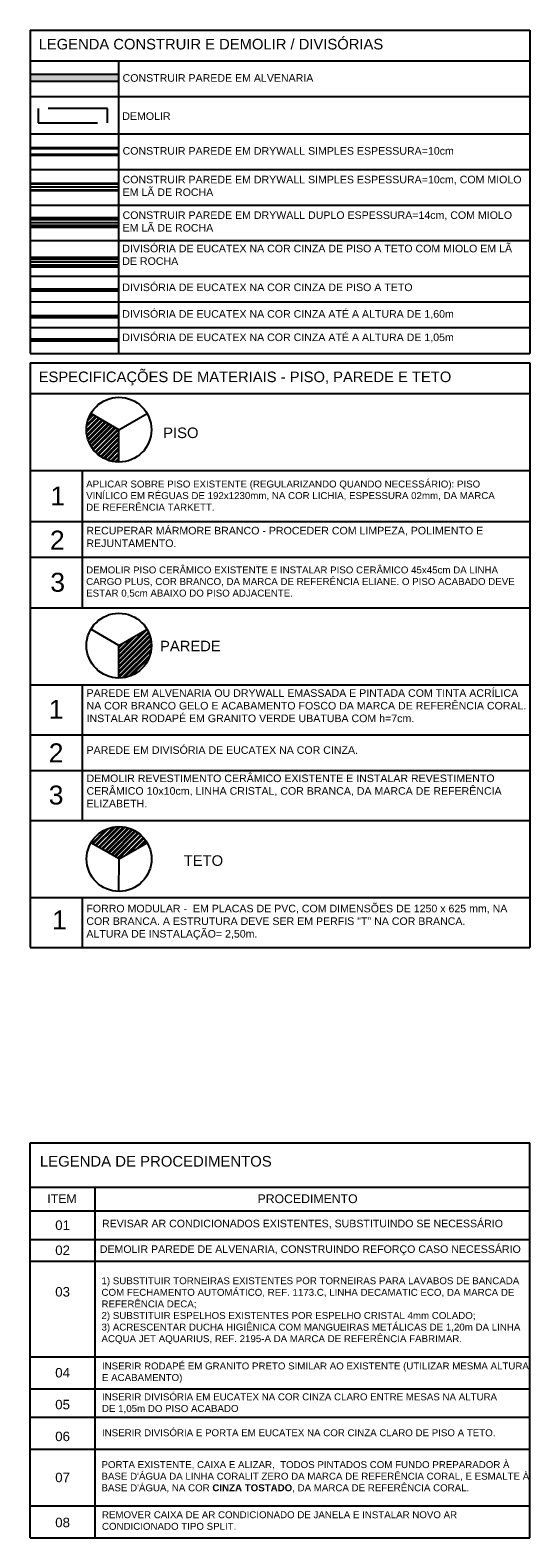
# Model space of a CAD drawing. Header units: inches. Extents: x 340 to 434, y 14 to 254.
# Tile 179 of 182: x 346 to 357, y 190 to 221. Entities that reach past the tile are written whole.
import ezdxf

# ---------------------------------------------------------------- set-up
doc = ezdxf.new("R2010")
doc.units = ezdxf.units.IN
doc.header["$MEASUREMENT"] = 0
doc.linetypes.add('HIDDEN', pattern=[9.525, 6.35, -3.175])
doc.linetypes.add('HIDDEN2', pattern=[0.1875, 0.125, -0.0625])
for name, color, linetype in [('MOVEIS', 2, 'Continuous'), ('TJ-CONSTRUIR', 12, 'Continuous'), ('TJ-DEMOLIR', 30, 'HIDDEN2'), ('TJ-DIVISORIA', 96, 'Continuous'), ('TJ-DIVISORIA BAIXA', 202, 'Continuous'), ('TJ-DRYWALL', 132, 'Continuous'), ('TJ-LADEVIDRO', 11, 'Continuous'), ('TJ-PAREDE', 5, 'Continuous'), ('TJ-TEXTO', 2, 'Continuous'), ('TJ-TEXTO01 1PARA100', 1, 'Continuous'), ('TJ-TEXTO02 1PARA100', 2, 'Continuous')]:
    doc.layers.add(name, color=color, linetype=linetype)
doc.styles.add('ARIAL', font='arial.ttf')
doc.styles.get("Standard").update_dxf_attribs({"font": 'arial.ttf'})
doc.linetypes.add('BATTING', pattern='A,0.00254,-2.54,[134,ltypeshp.shx,S=2.54,R=0,X=-2.54,Y=0],-5.08,[134,ltypeshp.shx,S=2.54,R=180,X=2.54,Y=0],-2.54', length=10.16254)

msp = doc.modelspace()

# ---------------------------------------------------------------- hatches: boundary and pattern name
at = {"layer": 'TJ-CONSTRUIR'}
h = msp.add_hatch(color=256, dxfattribs=at)
h.dxf.hatch_style = 1
h.paths.add_polyline_path([(347.826, 220.548), (345.962, 220.548), (345.962, 220.398), (347.826, 220.398)])
at = {"layer": 'TJ-DIVISORIA'}
h = msp.add_hatch(color=256, dxfattribs=at)
h.dxf.hatch_style = 1
h.paths.add_polyline_path([(347.826, 216.638), (347.826, 216.678), (345.962, 216.678), (345.962, 216.638)])
h = msp.add_hatch(color=256, dxfattribs=at)
h.dxf.hatch_style = 1
h.paths.add_polyline_path([(347.826, 216.478), (347.826, 216.518), (345.962, 216.518), (345.962, 216.478)])
h = msp.add_hatch(color=256, dxfattribs=at)
h.dxf.hatch_style = 1
h.paths.add_polyline_path([(347.826, 215.968), (347.826, 216.008), (345.962, 216.008), (345.962, 215.968)])
at = {"layer": 'TJ-DIVISORIA', "true_color": 0xafd9aa}
h = msp.add_hatch(color=9, dxfattribs=at)
h.dxf.hatch_style = 1
h.paths.add_polyline_path([(347.826, 215.406), (347.826, 215.446), (345.962, 215.446), (345.962, 215.406)])
at = {"layer": 'TJ-DIVISORIA BAIXA'}
h = msp.add_hatch(color=256, dxfattribs=at)
h.dxf.hatch_style = 1
h.paths.add_polyline_path([(347.826, 214.913), (347.826, 214.953), (345.962, 214.953), (345.962, 214.913)])
at = {"layer": 'TJ-TEXTO'}
h = msp.add_hatch(dxfattribs=at)
h.set_pattern_fill('ANSI32', color=1, scale=0.2)
h.set_pattern_definition([(45, (16.1318, 88.315486), (-0.053033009, 0.053033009), []), (45, (16.16716, 88.315486), (-0.053033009, 0.053033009), [])])
h.paths.add_polyline_path([(347.835, 213.045), (347.243, 213.39, 0.132298), (347.15, 213.045, 0.413598), (347.834, 212.36)])
h = msp.add_hatch(dxfattribs=at)
h.set_pattern_fill('ANSI32', color=1, scale=0.2)
h.set_pattern_definition([(45, (16.1318, 87.52984), (-0.053033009, 0.053033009), []), (45, (16.16716, 87.52984), (-0.053033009, 0.053033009), [])])
h.paths.add_polyline_path([(348.521, 208.488, 0.13219), (348.428, 208.832), (347.835, 208.488), (347.834, 207.803, 0.414829)])
h = msp.add_hatch(dxfattribs=at)
h.set_pattern_fill('ANSI32', color=1, scale=0.2)
h.set_pattern_definition([(45, (16.13252, 86.797956), (-0.053033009, 0.053033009), []), (45, (16.16788, 86.797956), (-0.053033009, 0.053033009), [])])
h.paths.add_polyline_path([(348.429, 204.329, 0.5758), (347.243, 204.329), (347.836, 203.985)])

# ---------------------------------------------------------------- linework, layer by layer
at = {"layer": 'MOVEIS'}
msp.add_line((347.826, 220.827), (347.826, 214.656), dxfattribs=at)
at = {"layer": 'TJ-DEMOLIR', "ltscale": 10}
msp.add_lwpolyline([(347.595, 219.82), (346.129, 219.82), (346.129, 219.523), (347.595, 219.523)], close=True, dxfattribs=at)
at = {"layer": 'TJ-DIVISORIA'}
for p, q in [((347.826, 216.678), (345.962, 216.678)), ((347.826, 216.638), (345.962, 216.638)), ((347.826, 216.518), (345.962, 216.518)), ((347.826, 216.478), (345.962, 216.478)), ((347.826, 216.008), (345.962, 216.008)), ((347.826, 215.968), (345.962, 215.968))]:
    msp.add_line(p, q, dxfattribs=at)
at = {"layer": 'TJ-DIVISORIA', "color": 9, "true_color": 0xafd9aa}
for p, q in [((347.826, 215.446), (345.962, 215.446)), ((347.826, 215.406), (345.962, 215.406))]:
    msp.add_line(p, q, dxfattribs=at)
at = {"layer": 'TJ-DIVISORIA BAIXA'}
for p, q in [((347.826, 214.953), (345.962, 214.953)), ((347.826, 214.913), (345.962, 214.913))]:
    msp.add_line(p, q, dxfattribs=at)
at = {"layer": 'TJ-DRYWALL'}
for p, q in [((345.962, 219.001), (347.826, 219.001)), ((345.962, 218.981), (347.826, 218.981)), ((345.962, 218.86), (347.826, 218.86)), ((345.962, 218.84), (347.826, 218.84)), ((345.962, 218.251), (347.826, 218.251)), ((345.962, 218.231), (347.826, 218.231)), ((345.962, 218.11), (347.826, 218.11)), ((345.962, 218.09), (347.826, 218.09)), ((345.962, 217.52), (347.826, 217.52)), ((345.962, 217.5), (347.826, 217.5)), ((345.962, 217.48), (347.826, 217.48)), ((345.962, 217.36), (347.826, 217.36)), ((345.962, 217.34), (347.826, 217.34)), ((345.962, 217.32), (347.826, 217.32))]:
    msp.add_line(p, q, dxfattribs=at)
at = {"layer": 'TJ-LADEVIDRO', "linetype": 'BATTING', "ltscale": 0.06}
for p, q in [((345.962, 218.17), (347.826, 218.17)), ((345.962, 217.42), (347.826, 217.42)), ((347.826, 216.578), (345.962, 216.578))]:
    msp.add_line(p, q, dxfattribs=at)
at = {"layer": 'TJ-PAREDE'}
for p, q in [((345.962, 220.548), (347.826, 220.548)), ((345.962, 220.398), (347.826, 220.398))]:
    msp.add_line(p, q, dxfattribs=at)
at = {"layer": 'TJ-TEXTO'}
for p, q in [((345.962, 221.477), (356.5, 221.477)), ((345.962, 221.477), (345.962, 214.656)), ((356.5, 221.477), (356.5, 214.656)), ((345.962, 220.827), (356.5, 220.827)), ((345.962, 220.076), (356.5, 220.076)), ((345.962, 219.287), (356.5, 219.287)), ((345.962, 218.537), (356.5, 218.537)), ((345.962, 217.786), (356.5, 217.786)), ((345.962, 217.036), (356.5, 217.036)), ((345.962, 216.285), (356.5, 216.285)), ((345.962, 215.745), (356.5, 215.745)), ((345.962, 215.204), (356.5, 215.204)), ((345.962, 214.656), (356.5, 214.656)), ((345.962, 214.456), (356.5, 214.456)), ((345.962, 214.456), (345.962, 202.117)), ((356.5, 214.456), (356.5, 202.117)), ((345.962, 213.806), (356.5, 213.806)), ((345.962, 212.184), (356.5, 212.184)), ((347.062, 212.184), (347.062, 209.284)), ((345.962, 211.11), (356.5, 211.11)), ((345.962, 210.358), (356.5, 210.358)), ((345.962, 209.284), (356.5, 209.284)), ((345.962, 207.662), (356.5, 207.662)), ((347.062, 207.662), (347.062, 204.797)), ((345.962, 206.605), (356.5, 206.605)), ((345.962, 205.854), (356.5, 205.854)), ((345.962, 204.797), (356.5, 204.797)), ((345.962, 203.174), (356.5, 203.174)), ((347.062, 203.174), (347.062, 202.117)), ((345.962, 202.117), (356.5, 202.117)), ((345.962, 197.996), (356.5, 197.996)), ((345.962, 189.659), (345.962, 197.996)), ((356.5, 189.659), (356.5, 197.996)), ((345.962, 197.058), (356.5, 197.058)), ((345.962, 197.058), (356.5, 197.058)), ((347.33, 189.659), (347.33, 197.058)), ((345.962, 196.558), (356.5, 196.558)), ((345.962, 195.953), (356.5, 195.953)), ((345.962, 195.5), (356.5, 195.5)), ((345.962, 193.478), (356.5, 193.478)), ((345.972, 192.806), (356.5, 192.806)), ((345.972, 192.204), (356.5, 192.204)), ((345.972, 191.532), (356.5, 191.532)), ((345.962, 190.331), (356.5, 190.331)), ((345.962, 189.659), (356.5, 189.659))]:
    msp.add_line(p, q, dxfattribs=at)
at = {"layer": 'TJ-TEXTO', "color": 1}
for p, q in [((347.835, 213.045), (347.243, 213.39)), ((347.835, 213.045), (348.428, 213.389)), ((347.834, 212.36), (347.835, 213.045)), ((347.835, 208.488), (347.243, 208.833)), ((347.835, 208.488), (348.428, 208.832)), ((347.834, 207.803), (347.835, 208.488)), ((347.836, 203.985), (347.243, 204.329)), ((347.836, 203.985), (348.429, 204.329)), ((347.835, 203.3), (347.836, 203.985))]:
    msp.add_line(p, q, dxfattribs=at)
for centre in [(347.835, 213.045), (347.835, 208.488), (347.836, 203.985)]:
    msp.add_circle(centre, 0.685, dxfattribs=at)

# ---------------------------------------------------------------- texts
at = {"layer": 'TJ-TEXTO', "ltscale": 0.05, "style": 'ARIAL'}
for s, height, p in [('LEGENDA CONSTRUIR E DEMOLIR / DIVISÓRIAS ', 0.22292, (346.141, 221.07)), ('ESPECIFICAÇÕES DE MATERIAIS - PISO, PAREDE E TETO', 0.22292, (346.141, 214.049)), ('PISO', 0.2229, (348.768, 212.868)), ('PAREDE', 0.2229, (348.701, 208.368)), ('TETO', 0.2229, (349.201, 203.84))]:
    msp.add_text(s, height=height, dxfattribs=at).set_placement(p)
at = {"layer": 'TJ-TEXTO', "linetype": 'HIDDEN', "char_height": 0.4, "attachment_point": 1}
for s, insert in [('{\\C202;1}', (346.387, 211.846)), ('{\\C202;2}', (346.379, 210.915)), ('{\\C202;3}', (346.387, 210.025)), ('{\\C202;1}', (346.354, 207.344)), ('{\\C202;2}', (346.354, 206.425)), ('{\\C202;3}', (346.354, 205.535)), ('{\\C202;1}', (346.425, 202.899))]:
    msp.add_mtext_dynamic_manual_height_columns(s, width=0.89514, gutter_width=12.5, heights=[0], dxfattribs=dict(at, insert=insert))
at = {"layer": 'TJ-TEXTO01 1PARA100', "style": 'ARIAL'}
for s, insert, char_height, width, attachment_point in [('CONSTRUIR PAREDE EM ALVENARIA', (347.911, 220.548), 0.16, 8.17525, 1), ('DEMOLIR', (347.905, 219.743), 0.16, 8.17525, 1), ('CONSTRUIR PAREDE EM DRYWALL SIMPLES ESPESSURA=10cm', (347.911, 219.009), 0.16, 8.17525, 1), ('CONSTRUIR PAREDE EM DRYWALL SIMPLES ESPESSURA=10cm, COM MIOLO EM LÃ DE ROCHA', (347.911, 218.404), 0.16, 8.46465, 1), ('CONSTRUIR PAREDE EM DRYWALL DUPLO ESPESSURA=14cm, COM MIOLO EM LÃ DE ROCHA', (347.911, 217.653), 0.16, 8.49474, 1), ('DIVISÓRIA DE EUCATEX NA COR CINZA DE PISO A TETO COM MIOLO EM LÃ DE ROCHA', (347.905, 216.949), 0.16, 8.51989, 1), ('DIVISÓRIA DE EUCATEX NA COR CINZA DE PISO A TETO', (347.905, 216.13), 0.16, 8.17525, 1), ('DIVISÓRIA DE EUCATEX NA COR CINZA ATÉ A ALTURA DE 1,60m', (347.905, 215.568), 0.16, 8.17525, 1), ('DIVISÓRIA DE EUCATEX NA COR CINZA ATÉ A ALTURA DE 1,05m', (347.905, 215.075), 0.16, 8.17525, 1), ('\\pxa0.5,ql,t24,39,42,45,46.138;{\\H0.91667x;APLICAR SOBRE PISO EXISTENTE (REGULARIZANDO QUANDO NECESSÁRIO): PISO VINÍLICO EM RÉGUAS DE 192x1230mm, NA COR LICHIA, ESPESSURA 02mm, DA MARCA DE REFERÊNCIA TARKETT.}', (351.455, 211.653), 0.16, 8.62404, 5), ('RECUPERAR MÁRMORE BRANCO - PROCEDER COM LIMPEZA, POLIMENTO E REJUNTAMENTO.', (347.147, 210.995), 0.16, 9.32415, 1), ('\\pxa0.5,ql,t24,39,42,45,46.138;{\\H0.91667x;DEMOLIR PISO CERÂMICO EXISTENTE E INSTALAR PISO CERÂMICO 45x45cm DA LINHA CARGO PLUS, COR BRANCO, DA MARCA DE REFERÊNCIA ELIANE. O PISO ACABADO DEVE ESTAR 0,5cm ABAIXO DO PISO ADJACENTE.}', (351.807, 209.827), 0.16, 9.32807, 5), ('PAREDE EM ALVENARIA OU DRYWALL EMASSADA E PINTADA COM TINTA ACRÍLICA NA COR BRANCO GELO E ACABAMENTO FOSCO DA MARCA DE REFERÊNCIA CORAL. INSTALAR RODAPÉ EM GRANITO VERDE UBATUBA COM h=7cm.', (347.151, 207.567), 0.16, 9.32415, 1), ('PAREDE EM DIVISÓRIA DE EUCATEX NA COR CINZA.', (347.151, 206.364), 0.16, 9.32415, 1), ('DEMOLIR REVESTIMENTO CERÂMICO EXISTENTE E INSTALAR REVESTIMENTO CERÂMICO 10x10cm, LINHA CRISTAL, COR BRANCA, DA MARCA DE REFERÊNCIA ELIZABETH.', (347.151, 205.768), 0.16, 9.32415, 1), ('FORRO MODULAR -  EM PLACAS DE PVC, COM DIMENSÕES DE 1250 x 625 mm, NA COR BRANCA. A ESTRUTURA DEVE SER EM PERFIS "T" NA COR BRANCA.\\PALTURA DE INSTALAÇÃO= 2,50m.', (347.147, 203.02), 0.16, 9.32415, 1), ('\\pxqc;{\\C217;\\c9381779;01}', (346.646, 196.256), 0.2, 1.36748, 5), ('\\pxql;REVISAR AR CONDICIONADOS EXISTENTES, SUBSTITUINDO SE NECESSÁRIO', (352.039, 196.277), 0.16, 9.12412, 5), ('\\pxqc;{\\C217;\\c9381779;02}', (346.646, 195.727), 0.2, 1.36748, 5), ('\\pxql;DEMOLIR PAREDE DE ALVENARIA, CONSTRUINDO REFORÇO CASO NECESSÁRIO', (351.965, 195.727), 0.16, 9.06931, 5), ('\\pxa0.5,ql,t24,39,42,45,46.138;{\\H0.91667x;1) SUBSTITUIR TORNEIRAS EXISTENTES POR TORNEIRAS PARA LAVABOS DE BANCADA COM FECHAMENTO AUTOMÁTICO, REF. 1173.C, LINHA DECAMATIC ECO, DA MARCA DE REFERÊNCIA DECA; \\P2) SUBSTITUIR ESPELHOS EXISTENTES POR ESPELHO CRISTAL 4mm COLADO;\\P3) ACRESCENTAR DUCHA HIGIÊNICA COM MANGUEIRAS METÁLICAS DE 1,20m DA LINHA ACQUA JET AQUARIUS, REF. 2195-A DA MARCA DE REFERÊNCIA FABRIMAR.}', (351.983, 194.453), 0.16, 9.03383, 5), ('\\pxqc;{\\C217;\\c9381779;03}', (346.646, 194.85), 0.2, 1.36748, 5), ('\\pxqc;{\\C217;\\c9381779;04}', (346.646, 193.142), 0.2, 1.36748, 5), ('\\pxa0.5,ql,t24,39,42,45,46.138;{\\H0.91667x;INSERIR RODAPÉ EM GRANITO PRETO SIMILAR AO EXISTENTE (UTILIZAR MESMA ALTURA E ACABAMENTO)}', (351.988, 193.142), 0.16, 9.02392, 5), ('\\pxqc;{\\C217;\\c9381779;05}', (346.646, 192.47), 0.2, 1.36748, 5), ('\\pxql;{\\H0.91667x;INSERIR DIVISÓRIA EM EUCATEX NA COR CINZA CLARO ENTRE MESAS NA ALTURA DE 1,05m DO PISO ACABADO}', (351.788, 192.498), 0.16, 8.62404, 5), ('\\pxqc;{\\C217;\\c9381779;06}', (346.646, 191.798), 0.2, 1.36748, 5), ('\\pxql;{\\H0.91667x;INSERIR DIVISÓRIA E PORTA EM EUCATEX NA COR CINZA CLARO DE PISO A TETO.}', (351.788, 191.875), 0.16, 8.62404, 5), ("\\pxa0.5,ql,t24,39,42,45,46.138;{\\H0.91667x;PORTA EXISTENTE, CAIXA E ALIZAR,  TODOS PINTADOS COM FUNDO PREPARADOR À BASE D'ÁGUA DA LINHA CORALIT ZERO DA MARCA DE REFERÊNCIA CORAL, E ESMALTE À BASE D'ÁGUA, NA COR \\fArial|b1|i0|c0|p34;CINZA TOSTADO\\fArial|b0|i0|c0|p34;, DA MARCA DE REFERÊNCIA CORAL.}", (351.983, 190.946), 0.16, 9.03421, 5), ('\\pxqc;{\\C217;\\c9381779;07}', (346.646, 190.932), 0.2, 1.36748, 5), ('\\pxqc;{\\C217;\\c9381779;08}', (346.646, 189.982), 0.2, 1.36748, 5), ('\\pxql;{\\H0.91667x;REMOVER CAIXA DE AR CONDICIONADO DE JANELA E INSTALAR NOVO AR CONDICIONADO TIPO SPLIT.}', (351.988, 190.023), 0.16, 9.02392, 5)]:
    msp.add_mtext(s, dxfattribs=dict(at, insert=insert, char_height=char_height, width=width, attachment_point=attachment_point))
at = {"layer": 'TJ-TEXTO02 1PARA100', "style": 'ARIAL'}
for s, p in [('ITEM', (346.324, 196.723)), ('PROCEDIMENTO', (350.758, 196.723))]:
    msp.add_text(s, height=0.185, dxfattribs=at).set_placement(p)
at = {"layer": 'TJ-TEXTO02 1PARA100', "insert": (346.167, 197.718), "char_height": 0.225, "width": 9.94512, "attachment_point": 1, "style": 'ARIAL'}
msp.add_mtext('LEGENDA DE PROCEDIMENTOS', dxfattribs=at)

doc.saveas('drawing.dxf')
